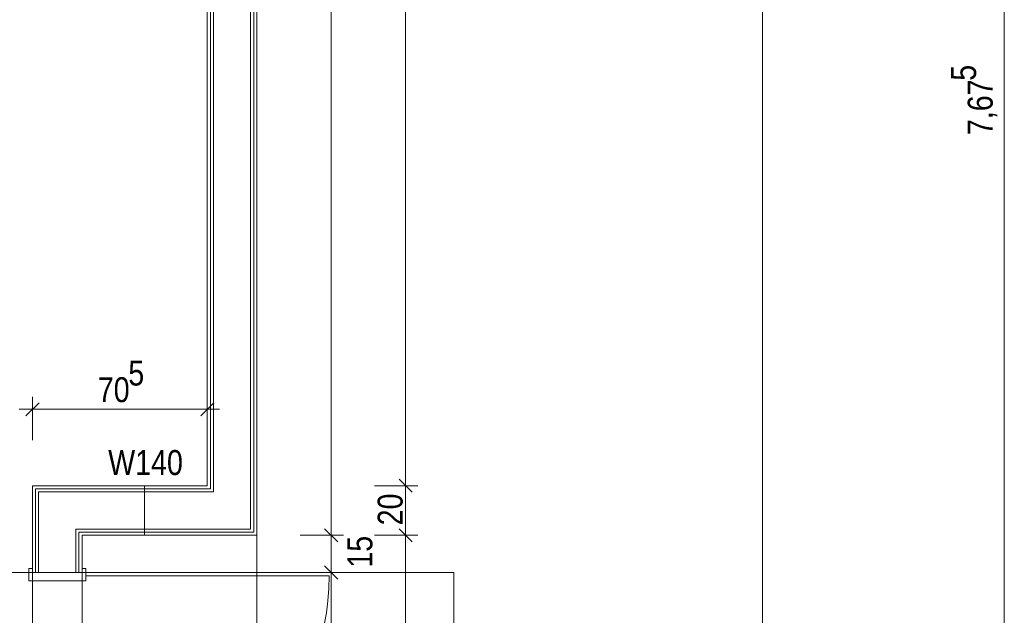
# Model space of a CAD drawing. Extents: x -620 to 300, y 62 to 1162.
# Tile 82 of 93: x -186 to -107, y 649 to 697. Entities that reach past the tile are written whole.
import ezdxf
from ezdxf.lldxf.tags import DXFTag

# ---------------------------------------------------------------- set-up
doc = ezdxf.new("R2010")
doc.units = 0
doc.layers.get('0').update_dxf_attribs({"lineweight": 13})
for name, color, linetype, lineweight, true_color in [('00 -Bauelemente -Dämmung innen', 7, 'Continuous', 9, 0xff7fe6), ('00 -Bauelemente -Gipskarton', 7, 'Continuous', 9, 0xff7fe6), ('30 -34 Innenwände- 2 nichttragend', 7, 'Continuous', 18, 0xff7fe6), ('30 -34 Innenwände- 4 Türen_Fenster', 7, 'Continuous', 15, 0x9955ff), ('70 -72 Beschriftung- 1 Beschriftung allgemein', 7, 'Continuous', 9, 0xff6633), ('70 -72 Beschriftung- 8 barrierefrei', 7, 'fein_strichliert-A06G94JU8I', 9, 0x888888), ('70 -76 Bemaßung- 2 Allgemein', 9, 'Continuous', 5, 0x808080)]:
    doc.layers.add(name, color=color, linetype=linetype, lineweight=lineweight, true_color=true_color)
doc.layers.add('70 -71 Achsen- 1 Gebäudeachsen', color=7, linetype='STRICHPUNKT2-A06G94JT8I', lineweight=18)
doc.layers.add('70 -75 Raumstempel- 3 Wandstempel', color=7, linetype='Continuous', lineweight=50)
doc.styles.get("Standard").update_dxf_attribs({"font": 'ARIALN.TTF'})
tags = doc.linetypes.add('fein_strichliert-A06G94JU8I', pattern=[4, 1, -2, 1]).pattern_tags.tags
tags[8:9] = [DXFTag(74, 4), DXFTag(75, 0), DXFTag(340, '0'), DXFTag(46, 0.0), DXFTag(50, 0.0), DXFTag(44, 0.0), DXFTag(45, 0.0)]
tags[6:7] = [DXFTag(74, 4), DXFTag(75, 0), DXFTag(340, '0'), DXFTag(46, 0.0), DXFTag(50, 0.0), DXFTag(44, 0.0), DXFTag(45, 0.0)]
tags[4:5] = [DXFTag(74, 4), DXFTag(75, 0), DXFTag(340, '0'), DXFTag(46, 0.0), DXFTag(50, 0.0), DXFTag(44, 0.0), DXFTag(45, 0.0)]
tags = doc.linetypes.add('STRICHPUNKT2-A06G94JT8I', pattern=[12.7, 6.35, -3.175, 0, -3.175]).pattern_tags.tags
tags[10:11] = [DXFTag(74, 4), DXFTag(75, 0), DXFTag(340, '0'), DXFTag(46, 0.0), DXFTag(50, 0.0), DXFTag(44, 0.0), DXFTag(45, 0.0)]
tags[8:9] = [DXFTag(74, 4), DXFTag(75, 0), DXFTag(340, '0'), DXFTag(46, 0.0), DXFTag(50, 0.0), DXFTag(44, 0.0), DXFTag(45, 0.0)]
tags[6:7] = [DXFTag(74, 4), DXFTag(75, 0), DXFTag(340, '0'), DXFTag(46, 0.0), DXFTag(50, 0.0), DXFTag(44, 0.0), DXFTag(45, 0.0)]
tags[4:5] = [DXFTag(74, 4), DXFTag(75, 0), DXFTag(340, '0'), DXFTag(46, 0.0), DXFTag(50, 0.0), DXFTag(44, 0.0), DXFTag(45, 0.0)]

# ---------------------------------------------------------------- blocks, each defined once
blk = doc.blocks.new('Referenz-A06G94JV8I')
at = {"layer": '00 -Bauelemente -Dämmung innen', "color": 0, "linetype": 'Continuous', "lineweight": -2, "ltscale": 0.13}
for p, q in [((-170.477, 775.814), (-170.477, 658.814)), ((-167.477, 775.814), (-167.477, 655.814)), ((-170.477, 658.814), (-184.577, 658.814)), ((-184.577, 652.314), (-184.577, 658.814)), ((-181.577, 652.314), (-181.577, 655.814)), ((-167.477, 655.814), (-181.577, 655.814))]:
    blk.add_line(p, q, dxfattribs=at)
at = {"layer": '00 -Bauelemente -Gipskarton', "color": 0, "linetype": 'Continuous', "lineweight": -2, "ltscale": 0.13}
for p, q in [((-170.977, 775.314), (-170.977, 659.314)), ((-170.727, 775.564), (-170.727, 659.064)), ((-170.477, 775.814), (-170.477, 658.814)), ((-167.477, 775.814), (-167.477, 655.814)), ((-167.227, 775.564), (-167.227, 655.564)), ((-166.977, 775.314), (-166.977, 655.314)), ((-170.977, 659.314), (-185.077, 659.314)), ((-185.077, 652.314), (-185.077, 659.314)), ((-184.827, 652.314), (-184.827, 659.064)), ((-170.727, 659.064), (-184.827, 659.064)), ((-184.577, 652.314), (-184.577, 658.814)), ((-170.477, 658.814), (-184.577, 658.814)), ((-167.477, 655.814), (-181.577, 655.814)), ((-181.577, 652.314), (-181.577, 655.814)), ((-167.227, 655.564), (-181.327, 655.564)), ((-181.327, 652.314), (-181.327, 655.564)), ((-181.077, 652.314), (-181.077, 655.314)), ((-166.977, 655.314), (-181.077, 655.314))]:
    blk.add_line(p, q, dxfattribs=at)
at = {"layer": '30 -34 Innenwände- 2 nichttragend', "color": 0, "linetype": 'Continuous', "lineweight": -2, "ltscale": 0.13}
for p, q in [((-170.977, 775.314), (-170.977, 659.314)), ((-166.977, 775.314), (-166.977, 655.314)), ((-170.977, 659.314), (-185.077, 659.314)), ((-185.077, 652.314), (-185.077, 659.314)), ((-181.077, 652.314), (-181.077, 655.314)), ((-166.977, 655.314), (-181.077, 655.314)), ((-185.077, 652.314), (-185.077, 652.634)), ((-181.077, 652.314), (-181.077, 652.634))]:
    blk.add_line(p, q, dxfattribs=at)
at = {"layer": '30 -34 Innenwände- 4 Türen_Fenster', "color": 0, "linetype": 'Continuous', "lineweight": -2, "ltscale": 0.13}
for p, q in [((-185.377, 651.634), (-185.377, 652.634)), ((-185.377, 652.634), (-185.077, 652.634)), ((-185.077, 652.634), (-185.077, 652.314)), ((-185.077, 652.314), (-181.077, 652.314)), ((-181.077, 652.634), (-180.777, 652.634)), ((-181.077, 652.314), (-181.077, 652.634)), ((-180.777, 652.634), (-180.777, 652.034)), ((-180.777, 651.634), (-185.377, 651.634)), ((-180.777, 652.034), (-180.777, 651.634))]:
    blk.add_line(p, q, dxfattribs=at)
at = {"layer": '30 -34 Innenwände- 4 Türen_Fenster', "color": 0, "linetype": 'fein_strichliert-A06G94JU8I', "lineweight": -2, "ltscale": 0.13}
for p, q in [((-185.077, 632.114), (-185.077, 652.314)), ((-181.077, 632.114), (-181.077, 652.314)), ((-180.777, 652.034), (-161.137, 652.034))]:
    blk.add_line(p, q, dxfattribs=at)
blk.add_ellipse((-180.777, 652.034), major_axis=(0, -19.64), ratio=1, start_param=0, end_param=1.570796, dxfattribs=at)
at = {"layer": '70 -71 Achsen- 1 Gebäudeachsen', "color": 0, "linetype": 'STRICHPUNKT2-A06G94JT8I', "lineweight": -2, "ltscale": 0.13}
blk.add_line((-126.177, 1084.554), (-126.177, 85.114), dxfattribs=at)
at = {"layer": '70 -72 Beschriftung- 1 Beschriftung allgemein', "color": 0, "linetype": 'fein_strichliert-A06G94JU8I', "lineweight": -2, "ltscale": 0.13}
blk.add_line((-166.977, 655.314), (-166.977, 613.614), dxfattribs=at)
at = {"layer": '70 -72 Beschriftung- 8 barrierefrei', "color": 0, "linetype": 'fein_strichliert-A06G94JU8I', "lineweight": -2, "ltscale": 0.13}
for p, q in [((-215.077, 652.314), (-185.077, 652.314)), ((-185.077, 652.314), (-185.077, 622.314)), ((-181.077, 622.314), (-181.077, 652.314)), ((-181.077, 652.314), (-151.077, 652.314)), ((-151.077, 652.314), (-151.077, 622.314))]:
    blk.add_line(p, q, dxfattribs=at)
at = {"layer": '70 -75 Raumstempel- 3 Wandstempel', "color": 0, "linetype": 'Continuous', "lineweight": -2, "ltscale": 0.13}
blk.add_line((-176.027, 659.314), (-176.027, 655.314), dxfattribs=at)
at = {"layer": '70 -76 Bemaßung- 2 Allgemein', "color": 0, "linetype": 'Continuous', "lineweight": -2, "ltscale": 0.13}
for p, q in [((-160.977, 656.374), (-160.977, 774.253)), ((-154.977, 660.374), (-154.977, 774.253)), ((-106.677, 614.674), (-106.677, 766.053)), ((-185.077, 662.988), (-185.077, 666.488)), ((-185.077, 662.988), (-185.077, 666.488)), ((-170.977, 662.988), (-170.977, 666.488)), ((-185.608, 664.958), (-184.547, 666.019)), ((-184.547, 666.019), (-185.608, 664.958)), ((-170.447, 666.019), (-171.508, 664.958)), ((-184.077, 665.488), (-186.138, 665.488)), ((-186.077, 665.488), (-184.017, 665.488)), ((-172.038, 665.488), (-184.017, 665.488)), ((-169.977, 665.488), (-172.038, 665.488)), ((-154.977, 658.314), (-154.977, 660.374)), ((-154.977, 660.314), (-154.977, 658.253)), ((-157.477, 659.314), (-153.977, 659.314)), ((-157.477, 659.314), (-153.977, 659.314)), ((-154.447, 658.783), (-155.508, 659.844)), ((-155.508, 659.844), (-154.447, 658.783)), ((-154.977, 656.374), (-154.977, 658.253)), ((-160.977, 656.374), (-160.977, 657.434)), ((-160.977, 654.314), (-160.977, 656.374)), ((-160.977, 654.314), (-160.977, 656.374)), ((-154.977, 654.314), (-154.977, 656.374)), ((-154.977, 656.314), (-154.977, 654.253)), ((-163.477, 655.314), (-159.977, 655.314)), ((-163.477, 655.314), (-159.977, 655.314)), ((-160.447, 654.783), (-161.508, 655.844)), ((-160.447, 654.783), (-161.508, 655.844)), ((-160.977, 652.314), (-160.977, 655.314)), ((-157.477, 655.314), (-153.977, 655.314)), ((-157.477, 655.314), (-153.977, 655.314)), ((-155.508, 655.844), (-154.447, 654.783)), ((-154.447, 654.783), (-155.508, 655.844)), ((-154.977, 614.674), (-154.977, 654.253)), ((-160.977, 653.314), (-160.977, 651.253)), ((-160.977, 653.314), (-160.977, 651.253)), ((-163.477, 652.314), (-159.977, 652.314)), ((-163.477, 652.314), (-159.977, 652.314)), ((-161.508, 652.844), (-160.447, 651.783)), ((-161.508, 652.844), (-160.447, 651.783)), ((-160.977, 633.174), (-160.977, 651.253)), ((-160.977, 651.253), (-160.977, 650.193))]:
    blk.add_line(p, q, dxfattribs=at)
at = {"layer": '70 -75 Raumstempel- 3 Wandstempel', "color": 0, "linetype": 'Continuous', "lineweight": -2, "ltscale": 0.13, "insert": (-178.969, 662.192), "char_height": 2.01377, "attachment_point": 1}
blk.add_mtext('{\\fArial Narrow;W140}', dxfattribs=at)
at = {"layer": '70 -76 Bemaßung- 2 Allgemein', "color": 0, "linetype": 'Continuous', "lineweight": -2, "ltscale": 0.13, "char_height": 2.01377, "attachment_point": 1, "rotation": 90}
for s, insert in [('{\\fArial Narrow;5}', (-110.97, 692.01)), ('{\\fArial Narrow;7,67}', (-109.627, 687.624)), ('{\\fArial Narrow;20}', (-157.228, 656.117)), ('{\\fArial Narrow;15}', (-159.672, 652.702))]:
    blk.add_mtext(s, dxfattribs=dict(at, insert=insert))
at = {"layer": '70 -76 Bemaßung- 2 Allgemein', "color": 0, "linetype": 'Continuous', "lineweight": -2, "ltscale": 0.13, "char_height": 2.01377, "attachment_point": 1}
for s, insert in [('{\\fArial Narrow;5}', (-177.344, 669.416)), ('{\\fArial Narrow;70}', (-179.805, 668.074))]:
    blk.add_mtext(s, dxfattribs=dict(at, insert=insert))

msp = doc.modelspace()

# ---------------------------------------------------------------- block references
at = {"color": 8, "lineweight": 13, "ltscale": 0.13, "true_color": 0x808080}
msp.add_blockref('Referenz-A06G94JV8I', (0, 0), dxfattribs=at)

doc.saveas('drawing.dxf')
